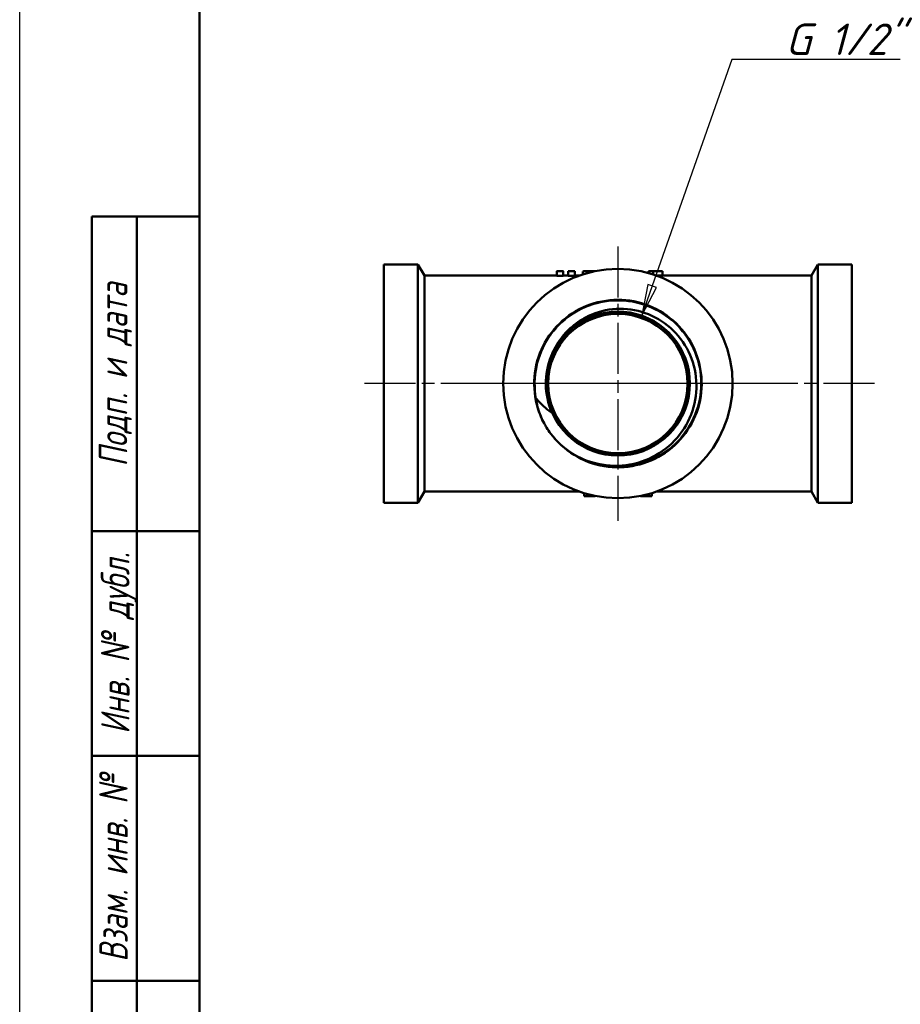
# Model space of a CAD drawing. Header units: millimetres. Extents: x -71 to 688, y -67 to 355.
# Tile 2 of 13: x 0 to 98, y 62 to 172. Entities that reach past the tile are written whole.
import ezdxf
from ezdxf.enums import TextEntityAlignment as Align

# ---------------------------------------------------------------- set-up
doc = ezdxf.new("R2010")
doc.units = ezdxf.units.MM
doc.linetypes.add('CHAIN', pattern=[0.7087, 0.4724, -0.0591, 0.1181, -0.0591])
for name, color, linetype, lineweight in [('Видимые тонкие (ГОСТ)', 7, 'Continuous', 35), ('Видимый контур (ГОСТ)', 7, 'Continuous', 50), ('Кромка (ГОСТ)', 7, 'Continuous', 50), ('Маркер центра (ГОСТ)', 7, 'Continuous', 25), ('Обозначение (ГОСТ)', 7, 'Continuous', 25), ('Осевая линия (ГОСТ)', 7, 'Continuous', 25), ('Размер (ГОСТ)', 7, 'Continuous', 25), ('Эскизная геометрия (ГОСТ)', 7, 'Continuous', 50)]:
    doc.layers.add(name, color=color, linetype=linetype, lineweight=lineweight)
doc.styles.get("Standard").update_dxf_attribs({"font": 'GOST Common Italic.ttf'})
doc.styles.add('Альтернативный текст (ГОСТ)', font='txt', dxfattribs={"width": 0.8})
doc.styles.add('Обычный текст (ГОСТ)', font='GOST Common Italic.ttf')
doc.dimstyles.new('Обычный (ГОСТ)', dxfattribs={"dimtxt": 3.5, "dimasz": 3.5, "dimexe": 1, "dimexo": 0, "dimgap": 0.5, "dimtad": 1, "dimrnd": 1e-08, "dimtxsty": 'Обычный текст (ГОСТ)', "dimblk": 'Filled-1', "dimcen": 0.09, "dimdle": 15, "dimclrd": 256, "dimclre": 256, "dimclrt": 256, "dimazin": 2, "dimtfac": 0.714286, "dimtdec": 3, "dimtmove": 0, "dimatfit": 3, "dimfxl": 1, "dimtolj": 1, "dimlwd": 25, "dimlwe": 25, "dimarcsym": 0})

# ---------------------------------------------------------------- blocks, each defined once
blk = doc.blocks.new('ГОСТ - Доп. графы 1')
at = {"layer": 'Эскизная геометрия (ГОСТ)'}
for p, q in [((-12, 0), (-12, 145)), ((-12, 145), (0, 145)), ((-7, 145), (-7, 0)), ((-12, 110), (-7, 110)), ((-7, 110), (0, 110)), ((-12, 85), (-7, 85)), ((-7, 85), (0, 85)), ((-12, 60), (-7, 60)), ((-7, 60), (0, 60))]:
    blk.add_line(p, q, dxfattribs=at)
at = {"layer": 'Обозначение (ГОСТ)', "char_height": 3.17, "attachment_point": 5, "rotation": 90, "style": 'Альтернативный текст (ГОСТ)'}
for s, insert, width in [('\\fGOST Common|b0|i1;\\H3.1700;Подп. и дата', (-9.37, 127.41), 34.7679), ('\\fGOST Common|b0|i1;\\H3.1700;Инв. № дубл.', (-8.95, 97.55), 24.8438), ('\\fGOST Common|b0|i1;\\H3.1700;Взам. инв. №', (-9.58, 72.53), 24.8669)]:
    blk.add_mtext(s, dxfattribs=dict(at, insert=insert, width=width))
at = {"layer": 'Обозначение (ГОСТ)', "lineweight": 30, "width": 0.8, "flags": 17}
for tag, p in [('Подп._и_дата_2', (-3.53, 127.51)), ('Инв._номер_дубликата', (-3.41, 97.47)), ('Взамен_инв._номера', (-3.46, 72.53)), ('Подп._и_дата_1', (-3.42, 42.35)), ('ИНВЕНТАРНЫЙ_НОМЕР', (-3.33, 12.68))]:
    blk.add_attdef(tag, text='', height=3.17, rotation=90, dxfattribs=at).set_placement(p, align=Align.MIDDLE_CENTER)
blk = doc.blocks.new('Рамки ГОСТ_ граница 297x210')
at = {"layer": 'Кромка (ГОСТ)', "lineweight": 25}
blk.add_line((0, 0), (0, 297), dxfattribs=at)
at = {"layer": 'Кромка (ГОСТ)'}
blk.add_line((20, 292), (20, 5), dxfattribs=at)
blk = doc.blocks.new('Filled-1')
at = {"color": 0}
for p, q in [((0, 0), (-1, 0.143)), ((-1, 0.143), (-1, -0.143)), ((-1, 0), (0, 0)), ((-1, -0.143), (0, 0))]:
    blk.add_line(p, q, dxfattribs=at)
at = {"color": 0, "flags": 128}
blk.add_lwpolyline([(-1, -0.143), (0, 0), (-1, 0.143), (-1, -0.143)], dxfattribs=at)
at = {"color": 0}
blk.add_solid([(-1, -0.143), (0, 0), (-1, 0.143), (-1, -0.143)], dxfattribs=at)
blk = doc.blocks.new('*D11')
at = {"layer": 'Defpoints', "color": 0, "linetype": 'Continuous', "transparency": 16777216}
for p in [(69.14, 138.96), (66.49, 131.41)]:
    blk.add_point(p, dxfattribs=at)
at = {"layer": 'Размер (ГОСТ)', "linetype": 'Continuous', "lineweight": 25, "transparency": 16777216}
for p, q in [((79.14, 167.43), (70.3, 142.26)), ((97.87, 167.43), (79.14, 167.43))]:
    blk.add_line(p, q, dxfattribs=at)
at = {"layer": 'Размер (ГОСТ)', "linetype": 'Continuous', "lineweight": 25, "transparency": 16777216, "xscale": 3.5, "yscale": 3.5, "zscale": 3.5, "rotation": 250.6412008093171}
blk.add_blockref('Filled-1', (69.14, 138.96), dxfattribs=at)
at = {"layer": 'Размер (ГОСТ)', "linetype": 'Continuous', "lineweight": 25, "transparency": 16777216, "insert": (82.98, 171.44), "char_height": 3.5, "attachment_point": 1, "style": 'Обычный текст (ГОСТ)'}
blk.add_mtext('\\A1; \\fGOST Common|b0|i1;\\H3.5000;G 1/2"', dxfattribs=at)

msp = doc.modelspace()

# ---------------------------------------------------------------- linework, layer by layer
at = {"layer": 'Видимые тонкие (ГОСТ)'}
for points, knots in [([(57.411, 129.754), (56.987, 132.084), (57.504, 134.571), (58.822, 136.539), (60.139, 138.506), (62.242, 139.931), (64.557, 140.426), (66.871, 140.921), (69.371, 140.481), (71.378, 139.226), (73.383, 137.971), (74.872, 135.916), (75.44, 133.619), (76.007, 131.324), (75.647, 128.812), (74.458, 126.768), (73.269, 124.725), (71.265, 123.171), (68.99, 122.53), (67.176, 122.018), (65.205, 122.09), (63.426, 122.709)], [2.961423, 2.961423, 2.961423, 2.961423, 3.7317111, 3.7317111, 3.7317111, 4.5017161, 4.5017161, 4.5017161, 5.2714438, 5.2714438, 5.2714438, 6.0409002, 6.0409002, 6.0409002, 6.8100912, 6.8100912, 6.8100912, 7.5790227, 7.5790227, 7.5790227, 8.1921724, 8.1921724, 8.1921724, 8.1921724]), ([(59.087, 128.205), (58.236, 130.172), (58.214, 132.482), (59.027, 134.465), (59.28, 135.083), (59.614, 135.667), (60.013, 136.202)], [2.7331964, 2.7331964, 2.7331964, 2.7331964, 3.5307694, 3.5307694, 3.5307694, 3.7793554, 3.7793554, 3.7793554, 3.7793554])]:
    msp.add_open_spline(points, degree=3, knots=knots, dxfattribs=at)
at = {"layer": 'Видимый контур (ГОСТ)'}
for p, q in [((40.486, 144.656), (40.486, 118.156)), ((44.264, 144.656), (40.486, 144.656)), ((44.264, 144.656), (44.264, 118.156)), ((44.986, 143.406), (44.264, 144.656)), ((87.986, 143.406), (88.707, 144.656)), ((88.707, 144.656), (88.707, 118.156)), ((92.486, 144.656), (88.707, 144.656)), ((92.486, 144.656), (92.486, 118.156)), ((59.685, 143.903), (60.418, 143.903)), ((59.685, 143.903), (59.685, 143.403)), ((60.398, 143.906), (59.705, 143.906)), ((60.418, 143.903), (60.418, 143.403)), ((60.949, 143.903), (61.682, 143.903)), ((60.949, 143.903), (60.949, 143.403)), ((61.662, 143.906), (60.97, 143.906)), ((61.682, 143.903), (61.682, 143.403)), ((62.574, 143.847), (62.574, 143.542)), ((63.973, 143.906), (63.281, 143.906)), ((69.887, 143.906), (70.406, 143.906)), ((69.887, 143.906), (69.887, 143.694)), ((69.887, 143.906), (69.887, 143.906)), ((70.413, 143.906), (69.887, 143.906)), ((70.406, 143.906), (70.406, 143.539)), ((71.439, 143.891), (71.439, 143.406)), ((44.986, 143.406), (44.986, 119.406)), ((59.685, 143.406), (44.986, 143.406)), ((60.418, 143.403), (59.685, 143.403)), ((60.949, 143.406), (60.418, 143.406)), ((61.682, 143.403), (60.949, 143.403)), ((62.177, 143.406), (61.682, 143.406)), ((87.986, 143.406), (70.794, 143.406)), ((87.986, 143.406), (87.986, 119.406)), ((44.986, 119.406), (44.264, 118.156)), ((62.177, 119.406), (44.986, 119.406)), ((87.986, 119.406), (70.794, 119.406)), ((87.986, 119.406), (88.707, 118.156)), ((62.736, 119.22), (62.736, 118.906)), ((63.973, 118.906), (62.736, 118.906)), ((70.236, 118.906), (68.998, 118.906)), ((70.236, 119.22), (70.236, 118.906)), ((44.264, 118.156), (40.486, 118.156)), ((92.486, 118.156), (88.707, 118.156))]:
    msp.add_line(p, q, dxfattribs=at)
for radius in [12.75, 7.97, 7.97, 7.75]:
    msp.add_circle((66.486, 131.406), radius, dxfattribs=at)
for radius, start, end in [(8.003, 200.12378, 160.19542), (9.315, 208.30944, 211.67541)]:
    msp.add_arc((66.486, 131.406), radius, start, end, dxfattribs=at)
for centre, major_axis, start_param, end_param in [((59.705, 131.406), (0, 12.5), 0, 0.0219893), ((60.398, 131.406), (0, -12.5), 3.1196033, 3.1415927), ((60.97, 131.406), (0, 12.5), 0, 0.0219893), ((61.662, 131.406), (0, -12.5), 3.1196033, 3.1415927)]:
    msp.add_ellipse(centre, major_axis=major_axis, ratio=0.075, start_param=start_param, end_param=end_param, dxfattribs=at)
for points, knots in [([(62.574, 143.847), (62.574, 143.862), (62.591, 143.874), (62.675, 143.892), (62.735, 143.897), (62.905, 143.904), (63.02, 143.906), (63.335, 143.907), (63.519, 143.906), (63.796, 143.906), (63.882, 143.906), (63.968, 143.906)], [-0.25062984, -0.25062984, -0.25062984, -0.25062984, -0.19600856, -0.19600856, -0.14605745, -0.14605745, -0.09365919, -0.09365919, -0.03551903, -0.03551903, -0.00964152, -0.00964152, -0.00964152, -0.00964152]), ([(70.406, 143.906), (70.415, 143.907), (70.436, 143.906), (70.51, 143.903), (70.545, 143.901), (70.625, 143.899), (70.678, 143.897), (70.898, 143.893), (71.047, 143.892), (71.267, 143.891), (71.354, 143.891), (71.439, 143.891)], [-0.20944825, -0.20944825, -0.20944825, -0.20944825, -0.13877839, -0.13877839, -0.09674554, -0.09674554, -0.06633567, -0.06633567, -0.02552008, -0.02552008, 0, 0, 0, 0]), ([(58.285, 126.989), (57.153, 129.089), (56.873, 131.633), (57.519, 133.929), (58.164, 136.225), (59.729, 138.248), (61.788, 139.45), (63.847, 140.653), (66.377, 141.021), (68.693, 140.456), (71.008, 139.891), (73.084, 138.4), (74.358, 136.387), (75.631, 134.373), (76.09, 131.86), (75.609, 129.527), (75.128, 127.194), (73.715, 125.068), (71.75, 123.722), (69.786, 122.376), (67.294, 121.826), (64.946, 122.22), (62.599, 122.613), (60.422, 123.945), (59.004, 125.857), (58.846, 126.07), (58.698, 126.29), (58.559, 126.516)], [2.6474997, 2.6474997, 2.6474997, 2.6474997, 3.41582, 3.41582, 3.41582, 4.1838599, 4.1838599, 4.1838599, 4.9516253, 4.9516253, 4.9516253, 5.7191221, 5.7191221, 5.7191221, 6.4863562, 6.4863562, 6.4863562, 7.2533334, 7.2533334, 7.2533334, 8.0200596, 8.0200596, 8.0200596, 8.7865405, 8.7865405, 8.7865405, 8.8719378, 8.8719378, 8.8719378, 8.8719378]), ([(60.009, 136.206), (60.41, 136.786), (60.885, 137.311), (61.964, 138.228), (62.564, 138.616), (64.176, 139.382), (65.227, 139.648), (67.385, 139.765), (68.472, 139.609), (70.538, 138.889), (71.496, 138.326), (73.154, 136.858), (73.834, 135.963), (74.822, 133.951), (75.116, 132.851), (75.267, 130.588), (75.119, 129.446), (74.392, 127.27), (73.815, 126.258), (72.298, 124.501), (71.369, 123.775), (69.275, 122.713), (68.127, 122.392), (65.76, 122.202), (64.563, 122.342), (63.425, 122.706)], [-3.8327789, -3.8327789, -3.8327789, -3.8327789, -3.6206392, -3.6206392, -3.4067207, -3.4067207, -3.0837026, -3.0837026, -2.7567588, -2.7567588, -2.4258904, -2.4258904, -2.0910983, -2.0910983, -1.7523835, -1.7523835, -1.4097468, -1.4097468, -1.0631892, -1.0631892, -0.7127116, -0.7127116, -0.3583149, -0.3583149, 0, 0, 0, 0]), ([(58.956, 134.118), (58.922, 134.014), (58.888, 133.905), (58.628, 133.007), (58.513, 132.2), (58.516, 131.384)], [0.103552, 0.103552, 0.103552, 0.103552, 0.12319552, 0.12319552, 0.26076169, 0.26076169, 0.26076169, 0.26076169]), ([(58.516, 131.384), (58.518, 130.568), (58.637, 129.763), (58.902, 128.865), (58.936, 128.757), (58.971, 128.653)], [0, 0, 0, 0, 0.24477057, 0.24477057, 0.27977039, 0.27977039, 0.27977039, 0.27977039]), ([(58.285, 126.989), (57.91, 127.688), (57.69, 128.322), (57.455, 129.204), (57.408, 129.516), (57.396, 129.685), (57.394, 129.717), (57.397, 129.743), (57.398, 129.748), (57.399, 129.753), (57.4, 129.755), (57.401, 129.757), (57.402, 129.757), (57.403, 129.758), (57.403, 129.758), (57.404, 129.758), (57.405, 129.758), (57.406, 129.758), (57.407, 129.758), (57.409, 129.756), (57.41, 129.755), (57.411, 129.754)], [-0.084189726, -0.084189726, -0.084189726, -0.084189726, -0.043142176, -0.043142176, -0.008675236, -0.008675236, -0.003205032, -0.003205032, -0.001908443, -0.001908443, -0.001431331, -0.001431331, -0.001183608, -0.001183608, -0.000997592, -0.000997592, -0.00080074, -0.00080074, -0.000514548, -0.000514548, 0, 0, 0, 0]), ([(57.411, 129.754), (57.659, 129.45), (57.927, 129.164), (58.489, 128.647), (58.78, 128.414), (59.087, 128.205)], [-0.23859402, -0.23859402, -0.23859402, -0.23859402, -0.11656614, -0.11656614, 0, 0, 0, 0]), ([(59.087, 128.205), (59.088, 128.204), (59.089, 128.204), (59.091, 128.203), (59.092, 128.202), (59.093, 128.202), (59.094, 128.202), (59.095, 128.203), (59.096, 128.203), (59.097, 128.204), (59.097, 128.205), (59.098, 128.207), (59.099, 128.209), (59.099, 128.216), (59.099, 128.222), (59.094, 128.256), (59.082, 128.3), (59.045, 128.424), (59.011, 128.527), (58.971, 128.653)], [-0.4428199, -0.4428199, -0.4428199, -0.4428199, -0.43974145, -0.43974145, -0.43726706, -0.43726706, -0.43551808, -0.43551808, -0.43374703, -0.43374703, -0.43130697, -0.43130697, -0.42710766, -0.42710766, -0.41459425, -0.41459425, -0.36771077, -0.36771077, -0.29081564, -0.29081564, -0.29081564, -0.29081564]), ([(63.425, 122.706), (62.437, 123.022), (61.509, 123.513), (59.843, 124.805), (59.12, 125.607), (58.558, 126.515)], [-0.63204501, -0.63204501, -0.63204501, -0.63204501, -0.32037662, -0.32037662, 0, 0, 0, 0])]:
    msp.add_open_spline(points, degree=3, knots=knots, dxfattribs=at)
msp.add_open_spline([(58.956, 134.118), (59.208, 134.86), (59.562, 135.56), (60.009, 136.206)], degree=3, dxfattribs=at)
at = {"layer": 'Маркер центра (ГОСТ)', "linetype": 'CHAIN', "ltscale": 11.993792}
for p, q in [((66.486, 146.656), (66.486, 116.156)), ((81.736, 131.406), (51.236, 131.406))]:
    msp.add_line(p, q, dxfattribs=at)
at = {"layer": 'Осевая линия (ГОСТ)', "linetype": 'CHAIN', "ltscale": 11.993792}
msp.add_line((94.986, 131.406), (37.986, 131.406), dxfattribs=at)

# ---------------------------------------------------------------- block references
for name, p in [('Рамки ГОСТ_ граница 297x210', (0, 0)), ('ГОСТ - Доп. графы 1', (20, 5))]:
    msp.add_blockref(name, p)

# ---------------------------------------------------------------- dimensions: what is measured, and where the dimension line sits
at = {"layer": 'Размер (ГОСТ)', "linetype": 'Continuous', "lineweight": 25}
dim = msp.add_radius_dim(center=(66.486, 131.406), mpoint=(69.138, 138.957), text=' \\fGOST Common|b0|i1;\\H3.5000;G 1/2"', dimstyle='Обычный (ГОСТ)', override={"dimgap": 0.5, "dimtih": 1, "dimtoh": 1, "dimdec": 2, "dimlfac": 1, "dimcen": 0, "dimtol": 0, "dimlim": 0, "dimtp": 0, "dimtm": 0, "dimtdec": 3, "dimtofl": 0}, dxfattribs=at)
dim.commit()
dim.dimension.update_dxf_attribs({"geometry": '*D11', "text_midpoint": (90.425, 167.433), "dimtype": 164})

doc.saveas('drawing.dxf')
